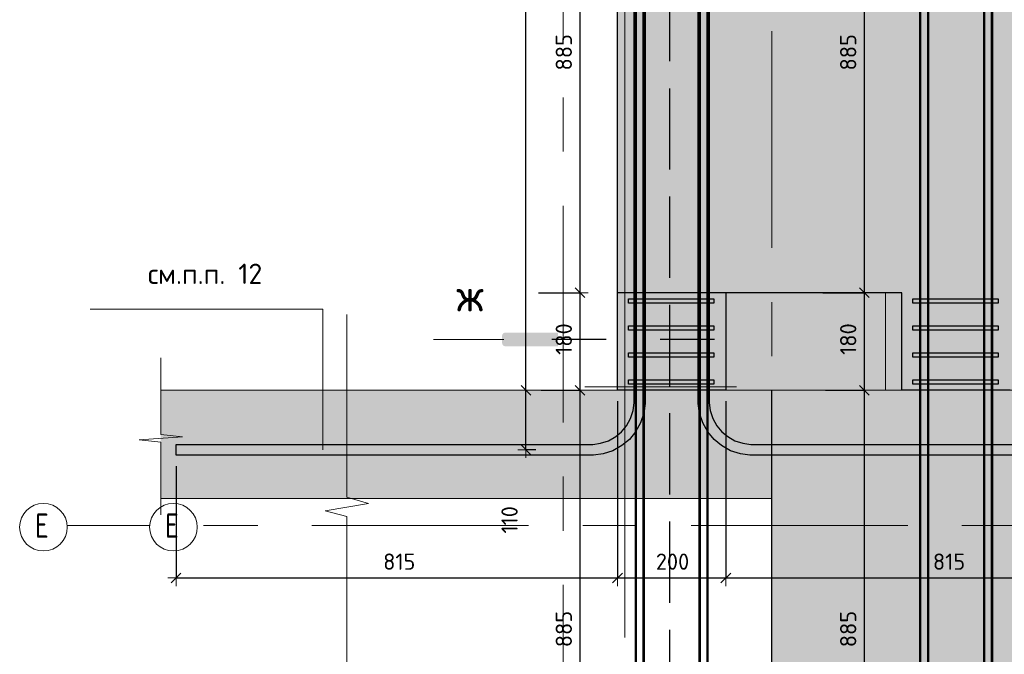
# Model space of a CAD drawing. Header units: metres. Extents: x -38 to 93, y -15 to 21.
# Tile 161 of 194: x 79.85 to 81.67, y -6.34 to -5.17. Entities that reach past the tile are written whole.
import ezdxf

# ---------------------------------------------------------------- set-up
doc = ezdxf.new("R2010")
doc.units = ezdxf.units.M
doc.header["$PDMODE"] = 65
for name, pattern in [('______11', [0.5, 0.4, -0.05, 0, -0.05]), ('______2', [0.0405, 0.03, -0.0105]), ('______5', [1.1, 0.8, -0.1, 0.1, -0.1])]:
    doc.linetypes.add(name, pattern=pattern)
for name, color, linetype, lineweight in [('XR$3$Арм.стержн. Хомут', 240, 'Continuous', 35), ('XR$3$Арм.стержн.горизонт. 1', 180, 'Continuous', 35), ('XR$3$Арм.стержн.горизонт. 2', 202, 'Continuous', 35), ('XR$3$Общий слой (1)_1', 7, 'Continuous', 13), ('XR$3$Осевая линия (1)', 7, '______5', 13), ('XR$3$Перекрытие (1)', 7, 'Continuous', 35), ('XR$3$Размерная линия (1)', 7, 'Continuous', 13), ('XR$5$ВК__отв в полу 1-2 эт', 220, 'Continuous', 25), ('XR$5$Общий слой (1)_1', 7, 'Continuous', 13), ('XR$5$Осевая линия (1)', 7, '______5', 13), ('XR$5$Перекрытие (1)', 7, 'Continuous', 35), ('XR$5$Размерная линия (1)', 7, 'Continuous', 13), ('XR$5$Текст_ общее_1', 7, 'Continuous', 13)]:
    doc.layers.add(name, color=color, linetype=linetype, lineweight=lineweight)
doc.layers.add('XR$5$Арм.стержн.Доп. Арм верхн.зоны Х', color=7, linetype='Continuous', lineweight=35, true_color=0x8c8cff)
doc.styles.add('ISOCPEUR', font='txt')
doc.dimstyles.new('DIMSTYLE_19', dxfattribs={"dimtxt": 0.03, "dimasz": 0.03, "dimexe": 0, "dimexo": 0, "dimgap": 0.015, "dimtad": 2, "dimdec": 0, "dimlfac": 1000, "dimrnd": 5, "dimzin": 12, "dimdsep": 46, "dimtxsty": 'ISOCPEUR', "dimblk1": 'ALL_ML_STRICH', "dimblk2": 'ALL_ML_STRICH', "dimsah": 1, "dimcen": 0, "dimclrd": 7, "dimclre": 256, "dimclrt": 7, "dimadec": 0, "dimazin": 0, "dimtfac": 1, "dimtdec": 0, "dimtix": 1, "dimtmove": 2, "dimatfit": 3, "dimfxl": 0, "dimtzin": 0, "dimlwd": 0, "dimlwe": -3, "dimarcsym": 0})
pattern_1 = [(0, (0.45, 0.45), (0.225, 0.225), [0.225, -0.225]), (90, (0.45, 0.45), (-0.225, 0.225), [0.225, -0.225])]

# ---------------------------------------------------------------- blocks, each defined once
blk = doc.blocks.new('ЭЛЕМЕНТ_УЗОРА_6')
at = {"color": 7, "linetype": 'Continuous', "lineweight": 13, "transparency": 33554687}
blk.add_line((80.4556, -5.7099), (80.4556, -5.7099), dxfattribs=at)
blk.add_lwpolyline([(80.4556, -6.4399), (80.4556, -6.0829), (80.4156, -6.0727), (80.4956, -6.0588), (80.4556, -6.0472), (80.4556, -5.7099)], dxfattribs=at)
blk = doc.blocks.new('СЛОЖНЫЙ_ОБЪЕКТ_28')
at = {"color": 7, "linetype": '______2', "lineweight": 25, "transparency": 33554687}
blk.add_line((81.0518, -4.5424), (81.0518, -6.901), dxfattribs=at)
blk = doc.blocks.new('ALL_ML_STRICH')
at = {"color": 0, "linetype": 'ByBlock', "lineweight": -2}
for p, q in [((-1, 0), (0.5, 0)), ((-0.3, -0.3), (0.3, 0.3)), ((0, -0.5), (0, 0.5))]:
    blk.add_line(p, q, dxfattribs=at)
blk = doc.blocks.new('*D245')
at = {"layer": 'DEFPOINTS', "color": 7, "linetype": 'Continuous', "lineweight": 13, "transparency": 33554687}
for p in [(81.3194, -5.8499), (81.4114, -6.7349), (81.5156, -6.7349)]:
    blk.add_point(p, dxfattribs=at)
at = {"layer": 'XR$3$Размерная линия (1)', "color": 9, "linetype": 'Continuous', "lineweight": -2, "true_color": 0xc7c7c7, "transparency": 33554687}
for p, q in [((81.3394, -5.8499), (81.4114, -5.8499)), ((81.4956, -6.7349), (81.4114, -6.7349))]:
    blk.add_line(p, q, dxfattribs=at)
at = {"layer": 'XR$3$Размерная линия (1)', "color": 7, "linetype": 'Continuous', "lineweight": -2, "transparency": 33554687}
blk.add_line((81.4114, -6.7349), (81.4114, -5.8499), dxfattribs=at)
at = {"layer": 'XR$3$Размерная линия (1)', "color": 7, "linetype": 'Continuous', "lineweight": 13, "transparency": 33554687, "xscale": 0.03, "yscale": 0.03, "zscale": 0.03}
for p, rotation in [((81.4114, -5.8499), 90), ((81.4114, -6.7349), 270)]:
    blk.add_blockref('ALL_ML_STRICH', p, dxfattribs=dict(at, rotation=rotation))
at = {"layer": 'XR$3$Размерная линия (1)', "color": 7, "linetype": 'Continuous', "lineweight": 13, "transparency": 33554687, "insert": (81.3814, -6.2909), "char_height": 0.03, "width": 0.09, "attachment_point": 5, "rotation": 90, "style": 'ISOCPEUR'}
blk.add_mtext('\\A1;{885}', dxfattribs=at)
blk = doc.blocks.new('*D246')
at = {"layer": 'DEFPOINTS', "color": 7, "linetype": 'Continuous', "lineweight": 13, "transparency": 33554687}
for p in [(81.3147, -5.6699), (81.3194, -5.8499), (81.4114, -5.8499)]:
    blk.add_point(p, dxfattribs=at)
at = {"layer": 'XR$3$Размерная линия (1)', "color": 9, "linetype": 'Continuous', "lineweight": -2, "true_color": 0xc7c7c7, "transparency": 33554687}
for p, q in [((81.3347, -5.6699), (81.4114, -5.6699)), ((81.3394, -5.8499), (81.4114, -5.8499))]:
    blk.add_line(p, q, dxfattribs=at)
at = {"layer": 'XR$3$Размерная линия (1)', "color": 7, "linetype": 'Continuous', "lineweight": -2, "transparency": 33554687}
blk.add_line((81.4114, -5.8499), (81.4114, -5.6699), dxfattribs=at)
at = {"layer": 'XR$3$Размерная линия (1)', "color": 7, "linetype": 'Continuous', "lineweight": 13, "transparency": 33554687, "xscale": 0.03, "yscale": 0.03, "zscale": 0.03}
for p, rotation in [((81.4114, -5.6699), 90), ((81.4114, -5.8499), 270)]:
    blk.add_blockref('ALL_ML_STRICH', p, dxfattribs=dict(at, rotation=rotation))
at = {"layer": 'XR$3$Размерная линия (1)', "color": 7, "linetype": 'Continuous', "lineweight": 13, "transparency": 33554687, "insert": (81.3814, -5.7554), "char_height": 0.03, "width": 0.09, "attachment_point": 5, "rotation": 90, "style": 'ISOCPEUR'}
blk.add_mtext('\\A1;{180}', dxfattribs=at)
blk = doc.blocks.new('*D247')
at = {"layer": 'DEFPOINTS', "color": 7, "linetype": 'Continuous', "lineweight": 13, "transparency": 33554687}
for p in [(81.5156, -4.7849), (81.3147, -5.6699), (81.4114, -5.6699)]:
    blk.add_point(p, dxfattribs=at)
at = {"layer": 'XR$3$Размерная линия (1)', "color": 9, "linetype": 'Continuous', "lineweight": -2, "true_color": 0xc7c7c7, "transparency": 33554687}
for p, q in [((81.4956, -4.7849), (81.4114, -4.7849)), ((81.3347, -5.6699), (81.4114, -5.6699))]:
    blk.add_line(p, q, dxfattribs=at)
at = {"layer": 'XR$3$Размерная линия (1)', "color": 7, "linetype": 'Continuous', "lineweight": -2, "transparency": 33554687}
blk.add_line((81.4114, -5.6699), (81.4114, -4.7849), dxfattribs=at)
at = {"layer": 'XR$3$Размерная линия (1)', "color": 7, "linetype": 'Continuous', "lineweight": 13, "transparency": 33554687, "xscale": 0.03, "yscale": 0.03, "zscale": 0.03}
for p, rotation in [((81.4114, -4.7849), 90), ((81.4114, -5.6699), 270)]:
    blk.add_blockref('ALL_ML_STRICH', p, dxfattribs=dict(at, rotation=rotation))
at = {"layer": 'XR$3$Размерная линия (1)', "color": 7, "linetype": 'Continuous', "lineweight": 13, "transparency": 33554687, "insert": (81.3814, -5.2259), "char_height": 0.03, "width": 0.09, "attachment_point": 5, "rotation": 90, "style": 'ISOCPEUR'}
blk.add_mtext('\\A1;{885}', dxfattribs=at)
blk = doc.blocks.new('*D250')
at = {"layer": 'DEFPOINTS', "color": 7, "linetype": 'Continuous', "lineweight": 13, "transparency": 33554687}
for p in [(80.7944, -5.8499), (80.8864, -6.7349), (80.9906, -6.7349)]:
    blk.add_point(p, dxfattribs=at)
at = {"layer": 'XR$3$Размерная линия (1)', "color": 9, "linetype": 'Continuous', "lineweight": -2, "true_color": 0xc7c7c7, "transparency": 33554687}
for p, q in [((80.8144, -5.8499), (80.8864, -5.8499)), ((80.9706, -6.7349), (80.8864, -6.7349))]:
    blk.add_line(p, q, dxfattribs=at)
at = {"layer": 'XR$3$Размерная линия (1)', "color": 7, "linetype": 'Continuous', "lineweight": -2, "transparency": 33554687}
blk.add_line((80.8864, -6.7349), (80.8864, -5.8499), dxfattribs=at)
at = {"layer": 'XR$3$Размерная линия (1)', "color": 7, "linetype": 'Continuous', "lineweight": 13, "transparency": 33554687, "xscale": 0.03, "yscale": 0.03, "zscale": 0.03}
for p, rotation in [((80.8864, -5.8499), 90), ((80.8864, -6.7349), 270)]:
    blk.add_blockref('ALL_ML_STRICH', p, dxfattribs=dict(at, rotation=rotation))
at = {"layer": 'XR$3$Размерная линия (1)', "color": 7, "linetype": 'Continuous', "lineweight": 13, "transparency": 33554687, "insert": (80.8564, -6.2909), "char_height": 0.03, "width": 0.09, "attachment_point": 5, "rotation": 90, "style": 'ISOCPEUR'}
blk.add_mtext('\\A1;{885}', dxfattribs=at)
blk = doc.blocks.new('*D251')
at = {"layer": 'DEFPOINTS', "color": 7, "linetype": 'Continuous', "lineweight": 13, "transparency": 33554687}
for p in [(80.7897, -5.6699), (80.7944, -5.8499), (80.8864, -5.8499)]:
    blk.add_point(p, dxfattribs=at)
at = {"layer": 'XR$3$Размерная линия (1)', "color": 9, "linetype": 'Continuous', "lineweight": -2, "true_color": 0xc7c7c7, "transparency": 33554687}
for p, q in [((80.8097, -5.6699), (80.8864, -5.6699)), ((80.8144, -5.8499), (80.8864, -5.8499))]:
    blk.add_line(p, q, dxfattribs=at)
at = {"layer": 'XR$3$Размерная линия (1)', "color": 7, "linetype": 'Continuous', "lineweight": -2, "transparency": 33554687}
blk.add_line((80.8864, -5.8499), (80.8864, -5.6699), dxfattribs=at)
at = {"layer": 'XR$3$Размерная линия (1)', "color": 7, "linetype": 'Continuous', "lineweight": 13, "transparency": 33554687, "xscale": 0.03, "yscale": 0.03, "zscale": 0.03}
for p, rotation in [((80.8864, -5.6699), 90), ((80.8864, -5.8499), 270)]:
    blk.add_blockref('ALL_ML_STRICH', p, dxfattribs=dict(at, rotation=rotation))
at = {"layer": 'XR$3$Размерная линия (1)', "color": 7, "linetype": 'Continuous', "lineweight": 13, "transparency": 33554687, "insert": (80.8564, -5.7554), "char_height": 0.03, "width": 0.09, "attachment_point": 5, "rotation": 90, "style": 'ISOCPEUR'}
blk.add_mtext('\\A1;{180}', dxfattribs=at)
blk = doc.blocks.new('*D252')
at = {"layer": 'DEFPOINTS', "color": 7, "linetype": 'Continuous', "lineweight": 13, "transparency": 33554687}
for p in [(80.9906, -4.7849), (80.7897, -5.6699), (80.8864, -5.6699)]:
    blk.add_point(p, dxfattribs=at)
at = {"layer": 'XR$3$Размерная линия (1)', "color": 9, "linetype": 'Continuous', "lineweight": -2, "true_color": 0xc7c7c7, "transparency": 33554687}
for p, q in [((80.9706, -4.7849), (80.8864, -4.7849)), ((80.8097, -5.6699), (80.8864, -5.6699))]:
    blk.add_line(p, q, dxfattribs=at)
at = {"layer": 'XR$3$Размерная линия (1)', "color": 7, "linetype": 'Continuous', "lineweight": -2, "transparency": 33554687}
blk.add_line((80.8864, -5.6699), (80.8864, -4.7849), dxfattribs=at)
at = {"layer": 'XR$3$Размерная линия (1)', "color": 7, "linetype": 'Continuous', "lineweight": 13, "transparency": 33554687, "xscale": 0.03, "yscale": 0.03, "zscale": 0.03}
for p, rotation in [((80.8864, -4.7849), 90), ((80.8864, -5.6699), 270)]:
    blk.add_blockref('ALL_ML_STRICH', p, dxfattribs=dict(at, rotation=rotation))
at = {"layer": 'XR$3$Размерная линия (1)', "color": 7, "linetype": 'Continuous', "lineweight": 13, "transparency": 33554687, "insert": (80.8564, -5.2259), "char_height": 0.03, "width": 0.09, "attachment_point": 5, "rotation": 90, "style": 'ISOCPEUR'}
blk.add_mtext('\\A1;{885}', dxfattribs=at)
blk = doc.blocks.new('*D469')
at = {"layer": 'DEFPOINTS', "color": 7, "linetype": 'Continuous', "lineweight": 13, "transparency": 33554687}
for p in [(81.3194, -5.8499), (81.4114, -6.7349), (81.5156, -6.7349)]:
    blk.add_point(p, dxfattribs=at)
at = {"layer": 'XR$5$Размерная линия (1)', "color": 9, "linetype": 'Continuous', "lineweight": -2, "true_color": 0xc7c7c7, "transparency": 33554687}
for p, q in [((81.3394, -5.8499), (81.4114, -5.8499)), ((81.4956, -6.7349), (81.4114, -6.7349))]:
    blk.add_line(p, q, dxfattribs=at)
at = {"layer": 'XR$5$Размерная линия (1)', "color": 7, "linetype": 'Continuous', "lineweight": -2, "transparency": 33554687}
blk.add_line((81.4114, -6.7349), (81.4114, -5.8499), dxfattribs=at)
at = {"layer": 'XR$5$Размерная линия (1)', "color": 7, "linetype": 'Continuous', "lineweight": 13, "transparency": 33554687, "xscale": 0.03, "yscale": 0.03, "zscale": 0.03}
for p, rotation in [((81.4114, -5.8499), 90), ((81.4114, -6.7349), 270)]:
    blk.add_blockref('ALL_ML_STRICH', p, dxfattribs=dict(at, rotation=rotation))
at = {"layer": 'XR$5$Размерная линия (1)', "color": 7, "linetype": 'Continuous', "lineweight": 13, "transparency": 33554687, "insert": (81.3814, -6.2909), "char_height": 0.03, "width": 0.09, "attachment_point": 5, "rotation": 90, "style": 'ISOCPEUR'}
blk.add_mtext('\\A1;{885}', dxfattribs=at)
blk = doc.blocks.new('*D470')
at = {"layer": 'DEFPOINTS', "color": 7, "linetype": 'Continuous', "lineweight": 13, "transparency": 33554687}
for p in [(81.3147, -5.6699), (81.3194, -5.8499), (81.4114, -5.8499)]:
    blk.add_point(p, dxfattribs=at)
at = {"layer": 'XR$5$Размерная линия (1)', "color": 9, "linetype": 'Continuous', "lineweight": -2, "true_color": 0xc7c7c7, "transparency": 33554687}
for p, q in [((81.3347, -5.6699), (81.4114, -5.6699)), ((81.3394, -5.8499), (81.4114, -5.8499))]:
    blk.add_line(p, q, dxfattribs=at)
at = {"layer": 'XR$5$Размерная линия (1)', "color": 7, "linetype": 'Continuous', "lineweight": -2, "transparency": 33554687}
blk.add_line((81.4114, -5.8499), (81.4114, -5.6699), dxfattribs=at)
at = {"layer": 'XR$5$Размерная линия (1)', "color": 7, "linetype": 'Continuous', "lineweight": 13, "transparency": 33554687, "xscale": 0.03, "yscale": 0.03, "zscale": 0.03}
for p, rotation in [((81.4114, -5.6699), 90), ((81.4114, -5.8499), 270)]:
    blk.add_blockref('ALL_ML_STRICH', p, dxfattribs=dict(at, rotation=rotation))
at = {"layer": 'XR$5$Размерная линия (1)', "color": 7, "linetype": 'Continuous', "lineweight": 13, "transparency": 33554687, "insert": (81.3814, -5.7554), "char_height": 0.03, "width": 0.09, "attachment_point": 5, "rotation": 90, "style": 'ISOCPEUR'}
blk.add_mtext('\\A1;{180}', dxfattribs=at)
blk = doc.blocks.new('*D471')
at = {"layer": 'DEFPOINTS', "color": 7, "linetype": 'Continuous', "lineweight": 13, "transparency": 33554687}
for p in [(81.5156, -4.7849), (81.3147, -5.6699), (81.4114, -5.6699)]:
    blk.add_point(p, dxfattribs=at)
at = {"layer": 'XR$5$Размерная линия (1)', "color": 9, "linetype": 'Continuous', "lineweight": -2, "true_color": 0xc7c7c7, "transparency": 33554687}
for p, q in [((81.4956, -4.7849), (81.4114, -4.7849)), ((81.3347, -5.6699), (81.4114, -5.6699))]:
    blk.add_line(p, q, dxfattribs=at)
at = {"layer": 'XR$5$Размерная линия (1)', "color": 7, "linetype": 'Continuous', "lineweight": -2, "transparency": 33554687}
blk.add_line((81.4114, -5.6699), (81.4114, -4.7849), dxfattribs=at)
at = {"layer": 'XR$5$Размерная линия (1)', "color": 7, "linetype": 'Continuous', "lineweight": 13, "transparency": 33554687, "xscale": 0.03, "yscale": 0.03, "zscale": 0.03}
for p, rotation in [((81.4114, -4.7849), 90), ((81.4114, -5.6699), 270)]:
    blk.add_blockref('ALL_ML_STRICH', p, dxfattribs=dict(at, rotation=rotation))
at = {"layer": 'XR$5$Размерная линия (1)', "color": 7, "linetype": 'Continuous', "lineweight": 13, "transparency": 33554687, "insert": (81.3814, -5.2259), "char_height": 0.03, "width": 0.09, "attachment_point": 5, "rotation": 90, "style": 'ISOCPEUR'}
blk.add_mtext('\\A1;{885}', dxfattribs=at)
blk = doc.blocks.new('ЭЛЕМЕНТ_УЗОРА_22')
at = {"color": 7, "linetype": 'Continuous', "lineweight": 13, "transparency": 33554687}
blk.add_line((80.1122, -6.0799), (80.1122, -6.0799), dxfattribs=at)
blk.add_lwpolyline([(80.1122, -5.7899), (80.1122, -5.9317), (80.1522, -5.9358), (80.0722, -5.9413), (80.1122, -5.9459), (80.1122, -6.0799)], dxfattribs=at)
blk = doc.blocks.new('*D564')
at = {"layer": 'DEFPOINTS', "color": 7, "linetype": 'Continuous', "lineweight": 13, "transparency": 33554687}
for p in [(80.9556, -5.8499), (80.1406, -5.9699), (80.1406, -6.1964)]:
    blk.add_point(p, dxfattribs=at)
at = {"layer": 'XR$5$Размерная линия (1)', "color": 9, "linetype": 'Continuous', "lineweight": -2, "true_color": 0xc7c7c7, "transparency": 33554687}
for p, q in [((80.9556, -5.8699), (80.9556, -6.1964)), ((80.1406, -5.9899), (80.1406, -6.1964))]:
    blk.add_line(p, q, dxfattribs=at)
at = {"layer": 'XR$5$Размерная линия (1)', "color": 7, "linetype": 'Continuous', "lineweight": -2, "transparency": 33554687}
blk.add_line((80.1406, -6.1964), (80.9556, -6.1964), dxfattribs=at)
at = {"layer": 'XR$5$Размерная линия (1)', "color": 7, "linetype": 'Continuous', "lineweight": 13, "transparency": 33554687, "xscale": 0.03, "yscale": 0.03, "zscale": 0.03, "rotation": 180}
blk.add_blockref('ALL_ML_STRICH', (80.1406, -6.1964), dxfattribs=at)
at = {"layer": 'XR$5$Размерная линия (1)', "color": 7, "linetype": 'Continuous', "lineweight": 13, "transparency": 33554687, "xscale": 0.03, "yscale": 0.03, "zscale": 0.03}
blk.add_blockref('ALL_ML_STRICH', (80.9556, -6.1964), dxfattribs=at)
at = {"layer": 'XR$5$Размерная линия (1)', "color": 7, "linetype": 'Continuous', "lineweight": 13, "transparency": 33554687, "insert": (80.5526, -6.1664), "char_height": 0.03, "width": 0.09, "attachment_point": 5, "style": 'ISOCPEUR'}
blk.add_mtext('\\A1;{815}', dxfattribs=at)
blk = doc.blocks.new('*D565')
at = {"layer": 'DEFPOINTS', "color": 7, "linetype": 'Continuous', "lineweight": 13, "transparency": 33554687}
for p in [(80.9556, -5.8499), (81.1556, -5.8499), (80.9556, -6.1964)]:
    blk.add_point(p, dxfattribs=at)
at = {"layer": 'XR$5$Размерная линия (1)', "color": 9, "linetype": 'Continuous', "lineweight": -2, "true_color": 0xc7c7c7, "transparency": 33554687}
for p, q in [((80.9556, -5.8699), (80.9556, -6.1964)), ((81.1556, -5.8699), (81.1556, -6.1964))]:
    blk.add_line(p, q, dxfattribs=at)
at = {"layer": 'XR$5$Размерная линия (1)', "color": 7, "linetype": 'Continuous', "lineweight": -2, "transparency": 33554687}
blk.add_line((80.9556, -6.1964), (81.1556, -6.1964), dxfattribs=at)
at = {"layer": 'XR$5$Размерная линия (1)', "color": 7, "linetype": 'Continuous', "lineweight": 13, "transparency": 33554687, "xscale": 0.03, "yscale": 0.03, "zscale": 0.03, "rotation": 180}
blk.add_blockref('ALL_ML_STRICH', (80.9556, -6.1964), dxfattribs=at)
at = {"layer": 'XR$5$Размерная линия (1)', "color": 7, "linetype": 'Continuous', "lineweight": 13, "transparency": 33554687, "xscale": 0.03, "yscale": 0.03, "zscale": 0.03}
blk.add_blockref('ALL_ML_STRICH', (81.1556, -6.1964), dxfattribs=at)
at = {"layer": 'XR$5$Размерная линия (1)', "color": 7, "linetype": 'Continuous', "lineweight": 13, "transparency": 33554687, "insert": (81.0571, -6.1664), "char_height": 0.03, "width": 0.09, "attachment_point": 5, "style": 'ISOCPEUR'}
blk.add_mtext('\\A1;{200}', dxfattribs=at)
blk = doc.blocks.new('*D566')
at = {"layer": 'DEFPOINTS', "color": 7, "linetype": 'Continuous', "lineweight": 13, "transparency": 33554687}
for p in [(81.1556, -5.8499), (81.9706, -5.9699), (81.1556, -6.1964)]:
    blk.add_point(p, dxfattribs=at)
at = {"layer": 'XR$5$Размерная линия (1)', "color": 9, "linetype": 'Continuous', "lineweight": -2, "true_color": 0xc7c7c7, "transparency": 33554687}
for p, q in [((81.1556, -5.8699), (81.1556, -6.1964)), ((81.9706, -5.9899), (81.9706, -6.1964))]:
    blk.add_line(p, q, dxfattribs=at)
at = {"layer": 'XR$5$Размерная линия (1)', "color": 7, "linetype": 'Continuous', "lineweight": -2, "transparency": 33554687}
blk.add_line((81.1556, -6.1964), (81.9706, -6.1964), dxfattribs=at)
at = {"layer": 'XR$5$Размерная линия (1)', "color": 7, "linetype": 'Continuous', "lineweight": 13, "transparency": 33554687, "xscale": 0.03, "yscale": 0.03, "zscale": 0.03, "rotation": 180}
blk.add_blockref('ALL_ML_STRICH', (81.1556, -6.1964), dxfattribs=at)
at = {"layer": 'XR$5$Размерная линия (1)', "color": 7, "linetype": 'Continuous', "lineweight": 13, "transparency": 33554687, "xscale": 0.03, "yscale": 0.03, "zscale": 0.03}
blk.add_blockref('ALL_ML_STRICH', (81.9706, -6.1964), dxfattribs=at)
at = {"layer": 'XR$5$Размерная линия (1)', "color": 7, "linetype": 'Continuous', "lineweight": 13, "transparency": 33554687, "insert": (81.5676, -6.1664), "char_height": 0.03, "width": 0.09, "attachment_point": 5, "style": 'ISOCPEUR'}
blk.add_mtext('\\A1;{815}', dxfattribs=at)
blk = doc.blocks.new('*D567')
at = {"layer": 'DEFPOINTS', "color": 7, "linetype": 'Continuous', "lineweight": 13, "transparency": 33554687}
for p in [(80.7944, -5.8499), (80.7864, -5.9599), (80.825, -5.9599)]:
    blk.add_point(p, dxfattribs=at)
at = {"layer": 'XR$5$Размерная линия (1)', "color": 9, "linetype": 'Continuous', "lineweight": -2, "true_color": 0xc7c7c7, "transparency": 33554687}
for p, q in [((80.7864, -5.8499), (80.7864, -5.8499)), ((80.805, -5.9599), (80.7864, -5.9599))]:
    blk.add_line(p, q, dxfattribs=at)
at = {"layer": 'XR$5$Размерная линия (1)', "color": 7, "linetype": 'Continuous', "lineweight": -2, "transparency": 33554687}
blk.add_line((80.7864, -5.9599), (80.7864, -5.8499), dxfattribs=at)
at = {"layer": 'XR$5$Размерная линия (1)', "color": 7, "linetype": 'Continuous', "lineweight": 13, "transparency": 33554687, "xscale": 0.03, "yscale": 0.03, "zscale": 0.03}
for p, rotation in [((80.7864, -5.8499), 90), ((80.7864, -5.9599), 270)]:
    blk.add_blockref('ALL_ML_STRICH', p, dxfattribs=dict(at, rotation=rotation))
at = {"layer": 'XR$5$Размерная линия (1)', "color": 7, "linetype": 'Continuous', "lineweight": 13, "transparency": 33554687, "insert": (80.7562, -6.0892), "char_height": 0.03, "width": 0.09, "attachment_point": 5, "rotation": 90, "style": 'ISOCPEUR'}
blk.add_mtext('\\A1;{110}', dxfattribs=at)
blk = doc.blocks.new('*D568')
at = {"layer": 'DEFPOINTS', "color": 7, "linetype": 'Continuous', "lineweight": 13, "transparency": 33554687}
for p in [(80.9866, -4.2999), (80.7864, -5.8499), (80.7944, -5.8499)]:
    blk.add_point(p, dxfattribs=at)
at = {"layer": 'XR$5$Размерная линия (1)', "color": 9, "linetype": 'Continuous', "lineweight": -2, "true_color": 0xc7c7c7, "transparency": 33554687}
for p, q in [((80.9666, -4.2999), (80.7864, -4.2999)), ((80.7864, -5.8499), (80.7864, -5.8499))]:
    blk.add_line(p, q, dxfattribs=at)
at = {"layer": 'XR$5$Размерная линия (1)', "color": 7, "linetype": 'Continuous', "lineweight": -2, "transparency": 33554687}
blk.add_line((80.7864, -5.8499), (80.7864, -4.2999), dxfattribs=at)
at = {"layer": 'XR$5$Размерная линия (1)', "color": 7, "linetype": 'Continuous', "lineweight": 13, "transparency": 33554687, "xscale": 0.03, "yscale": 0.03, "zscale": 0.03}
for p, rotation in [((80.7864, -4.2999), 90), ((80.7864, -5.8499), 270)]:
    blk.add_blockref('ALL_ML_STRICH', p, dxfattribs=dict(at, rotation=rotation))
at = {"layer": 'XR$5$Размерная линия (1)', "color": 7, "linetype": 'Continuous', "lineweight": 13, "transparency": 33554687, "insert": (80.7564, -5.0704), "char_height": 0.03, "width": 0.12, "attachment_point": 5, "rotation": 90, "style": 'ISOCPEUR'}
blk.add_mtext('\\A1;{1550}', dxfattribs=at)
blk = doc.blocks.new('СЛОЖНЫЙ_ОБЪЕКТ_60')
at = {"color": 7, "linetype": '______2', "lineweight": 25, "transparency": 33554687}
blk.add_line((81.0518, -4.2924), (81.0518, -6.901), dxfattribs=at)

msp = doc.modelspace()

# ---------------------------------------------------------------- hatches: boundary and pattern name
at = {"linetype": 'Continuous', "lineweight": 13, "true_color": 0xf1f1f1, "transparency": 33554687}
for points in [[(84.3056, -4.2499), (80.9556, -4.2499), (80.9556, -5.8499), (84.3056, -5.8499)], [(81.24, -5.8499), (80.1122, -5.8499), (80.1122, -6.0499), (81.24, -6.0499)], [(81.24, -7.2854), (84.4996, -7.2854), (84.4996, -5.8499), (81.24, -5.8499)]]:
    msp.add_hatch(color=7, dxfattribs=at).paths.add_polyline_path(points)
at = {"linetype": 'Continuous', "lineweight": 13, "transparency": 33554687}
h = msp.add_hatch(dxfattribs=at)
h.set_pattern_fill('____', scale=0.225, style=0, pattern_type=2)
h.set_pattern_definition(pattern_1)
h.paths.add_polyline_path([(81.4806, -5.6699), (81.1556, -5.6699), (81.1556, -5.8499), (81.4806, -5.8499)], flags=0)
h = msp.add_hatch(dxfattribs=at)
h.set_pattern_fill('____', scale=0.225, style=0, pattern_type=2)
h.set_pattern_definition(pattern_1)
h.paths.add_polyline_path([(81.4806, -5.6699), (81.1556, -5.6699), (81.1556, -5.8499), (81.4806, -5.8499)], flags=0)
at = {"linetype": 'Continuous', "lineweight": 25, "true_color": 0x000000, "transparency": 33554687}
msp.add_hatch(color=18, dxfattribs=at).paths.add_polyline_path([(80.7477, -5.7436), (80.7484, -5.7435), (80.8459, -5.7435), (80.8459, -5.7686), (80.7484, -5.7686), (80.7477, -5.7686), (80.7469, -5.7684), (80.7462, -5.7682), (80.7455, -5.7678), (80.7449, -5.7674), (80.7443, -5.7669), (80.7438, -5.7663), (80.7434, -5.7657), (80.743, -5.765), (80.7428, -5.7643), (80.7426, -5.7635), (80.7426, -5.7627), (80.7426, -5.7494), (80.7426, -5.7486), (80.7428, -5.7479), (80.743, -5.7471), (80.7434, -5.7465), (80.7438, -5.7458), (80.7443, -5.7452), (80.7449, -5.7447), (80.7455, -5.7443), (80.7462, -5.744), (80.7469, -5.7437)], flags=16)
msp.add_hatch(color=18, dxfattribs=at).paths.add_polyline_path([(81.2281, -5.7436), (81.2273, -5.7435), (81.1299, -5.7435), (81.1299, -5.7686), (81.2273, -5.7686), (81.2281, -5.7686), (81.2289, -5.7684), (81.2296, -5.7682), (81.2303, -5.7678), (81.2309, -5.7674), (81.2315, -5.7669), (81.232, -5.7663), (81.2324, -5.7657), (81.2328, -5.765), (81.233, -5.7643), (81.2332, -5.7635), (81.2332, -5.7627), (81.2332, -5.7494), (81.2332, -5.7486), (81.233, -5.7479), (81.2328, -5.7471), (81.2324, -5.7465), (81.232, -5.7458), (81.2315, -5.7452), (81.2309, -5.7447), (81.2303, -5.7443), (81.2296, -5.744), (81.2289, -5.7437)])

# ---------------------------------------------------------------- linework, layer by layer
at = {"color": 52, "linetype": 'Continuous', "lineweight": 13, "transparency": 33554687}
for p, q in [((80.9692, -4.2065), (80.9692, -6.3065)), ((80.8951, -5.8439), (81.1751, -5.8439))]:
    msp.add_line(p, q, dxfattribs=at)
at = {"color": 7, "linetype": '______2', "lineweight": 25, "transparency": 33554687}
msp.add_line((81.1345, -5.7561), (80.8259, -5.7561), dxfattribs=at)
at = {"color": 7, "linetype": 'Continuous', "lineweight": 13, "transparency": 33554687}
for p, q in [((81.24, -5.8499), (80.1122, -5.8499)), ((81.24, -7.2854), (81.24, -5.8499)), ((81.2406, -5.8499), (81.2406, -7.0099)), ((81.2406, -5.8499), (84.4306, -5.8499))]:
    msp.add_line(p, q, dxfattribs=at)
for points in [[(80.4117, -5.9599), (80.4117, -5.6999), (79.9817, -5.6999)], [(80.1122, -6.0499), (81.24, -6.0499), (81.24, -5.8499)]]:
    msp.add_lwpolyline(points, dxfattribs=at)
at = {"layer": 'XR$3$Арм.стержн. Хомут', "color": 40, "linetype": 'Continuous', "lineweight": 25, "transparency": 33554687}
for points in [[(80.9756, -5.6809), (81.1336, -5.6809), (81.1336, -5.6889), (80.9756, -5.6889), (80.9756, -5.6809)], [(81.5006, -5.6809), (81.6586, -5.6809), (81.6586, -5.6889), (81.5006, -5.6889), (81.5006, -5.6809)], [(80.9756, -5.7309), (81.1336, -5.7309), (81.1336, -5.7389), (80.9756, -5.7389), (80.9756, -5.7309)], [(81.5006, -5.7309), (81.6586, -5.7309), (81.6586, -5.7389), (81.5006, -5.7389), (81.5006, -5.7309)], [(80.9756, -5.7809), (81.1336, -5.7809), (81.1336, -5.7889), (80.9756, -5.7889), (80.9756, -5.7809)], [(81.5006, -5.7809), (81.6586, -5.7809), (81.6586, -5.7889), (81.5006, -5.7889), (81.5006, -5.7809)], [(80.9756, -5.8309), (81.1336, -5.8309), (81.1336, -5.8389), (80.9756, -5.8389), (80.9756, -5.8309)], [(81.5006, -5.8309), (81.6586, -5.8309), (81.6586, -5.8389), (81.5006, -5.8389), (81.5006, -5.8309)]]:
    msp.add_lwpolyline(points, dxfattribs=at)
at = {"layer": 'XR$3$Арм.стержн.горизонт. 1', "color": 7, "linetype": 'Continuous', "lineweight": 25, "transparency": 33554687}
for points in [[(80.9886, -6.8899), (80.9886, -4.5499), (81.0046, -4.5499), (81.0046, -6.8899), (80.9886, -6.8899)], [(81.1066, -6.8899), (81.1066, -4.5499), (81.1226, -4.5499), (81.1226, -6.8899), (81.1066, -6.8899)], [(81.5136, -6.8899), (81.5136, -4.5499), (81.5296, -4.5499), (81.5296, -6.8899), (81.5136, -6.8899)], [(81.6316, -6.8899), (81.6316, -4.5499), (81.6476, -4.5499), (81.6476, -6.8899), (81.6316, -6.8899)]]:
    msp.add_lwpolyline(points, dxfattribs=at)
at = {"layer": 'XR$3$Арм.стержн.горизонт. 2', "color": 34, "linetype": 'Continuous', "lineweight": 25, "transparency": 33554687}
for points in [[(81.0026, -4.7849), (81.0026, -6.7349), (80.9906, -6.7349), (80.9906, -4.7849), (81.0026, -4.7849)], [(81.1206, -4.7849), (81.1206, -6.7349), (81.1086, -6.7349), (81.1086, -4.7849), (81.1206, -4.7849)], [(81.5276, -4.7849), (81.5276, -6.7349), (81.5156, -6.7349), (81.5156, -4.7849), (81.5276, -4.7849)], [(81.6456, -4.7849), (81.6456, -6.7349), (81.6336, -6.7349), (81.6336, -4.7849), (81.6456, -4.7849)]]:
    msp.add_lwpolyline(points, dxfattribs=at)
at = {"layer": 'XR$3$Общий слой (1)_1', "color": 7, "linetype": 'Continuous', "lineweight": 13, "transparency": 33554687}
msp.add_line((80.4556, -5.8499), (84.8875, -5.8499), dxfattribs=at)
at = {"layer": 'XR$3$Осевая линия (1)', "color": 253, "linetype": '______11', "lineweight": 13, "true_color": 0xa0a0a0, "transparency": 33554687}
for p, q in [((80.8555, -4.8093), (80.8555, -7.5693)), ((84.2914, -6.0999), (80.1789, -6.0999))]:
    msp.add_line(p, q, dxfattribs=at)
at = {"layer": 'XR$3$Осевая линия (1)', "color": 7, "linetype": 'Continuous', "lineweight": 13, "transparency": 33554687}
msp.add_circle((80.1357, -6.1028), 0.0439, dxfattribs=at)
at = {"layer": 'XR$3$Перекрытие (1)', "color": 7, "linetype": 'Continuous', "lineweight": 25, "transparency": 33554687}
for p, q in [((80.9556, -5.6699), (80.9556, -4.2499)), ((80.9556, -5.8499), (80.9556, -5.6699)), ((81.1556, -5.6699), (81.1556, -5.8499)), ((81.4806, -5.6699), (81.1556, -5.6699)), ((81.4806, -5.8499), (81.4806, -5.6699)), ((81.1556, -5.8499), (80.9556, -5.8499)), ((81.6806, -5.8499), (81.4806, -5.8499))]:
    msp.add_line(p, q, dxfattribs=at)
at = {"layer": 'XR$5$Арм.стержн.Доп. Арм верхн.зоны Х', "color": 7, "linetype": 'Continuous', "lineweight": 25, "transparency": 33554687}
for points in [[(80.1406, -5.9499), (80.9099, -5.9499), (80.9242, -5.9479), (80.9388, -5.9431), (80.9522, -5.9356), (80.9632, -5.9264), (80.9723, -5.9155), (80.9798, -5.9021), (80.9846, -5.8875), (80.9866, -5.8731), (80.9866, -4.2999), (81.0066, -4.2999), (81.0066, -5.8745), (81.0042, -5.892), (80.9982, -5.9102), (80.9888, -5.9269), (80.9774, -5.9406), (80.9636, -5.9521), (80.9469, -5.9615), (80.9288, -5.9675), (80.9112, -5.9699), (80.1406, -5.9699), (80.1406, -5.9499)], [(80.1406, -5.9499), (80.9099, -5.9499), (80.9242, -5.9479), (80.9388, -5.9431), (80.9522, -5.9356), (80.9632, -5.9264), (80.9723, -5.9155), (80.9798, -5.9021), (80.9846, -5.8875), (80.9866, -5.8731), (80.9866, -4.2999), (81.0066, -4.2999), (81.0066, -5.8745), (81.0042, -5.892), (80.9982, -5.9102), (80.9888, -5.9269), (80.9774, -5.9406), (80.9636, -5.9521), (80.9469, -5.9615), (80.9288, -5.9675), (80.9112, -5.9699), (80.1406, -5.9699), (80.1406, -5.9499)], [(81.9706, -5.9699), (81.2, -5.9699), (81.1825, -5.9675), (81.1643, -5.9615), (81.1476, -5.9521), (81.1339, -5.9406), (81.1224, -5.9269), (81.1131, -5.9102), (81.1071, -5.892), (81.1046, -5.8745), (81.1046, -4.2999), (81.1246, -4.2999), (81.1246, -5.8731), (81.1266, -5.8875), (81.1314, -5.9021), (81.139, -5.9155), (81.1481, -5.9264), (81.159, -5.9356), (81.1724, -5.9431), (81.1871, -5.9479), (81.2014, -5.9499), (81.9706, -5.9499), (81.9706, -5.9699)], [(81.9706, -5.9699), (81.2, -5.9699), (81.1825, -5.9675), (81.1643, -5.9615), (81.1476, -5.9521), (81.1339, -5.9406), (81.1224, -5.9269), (81.1131, -5.9102), (81.1071, -5.892), (81.1046, -5.8745), (81.1046, -4.2999), (81.1246, -4.2999), (81.1246, -5.8731), (81.1266, -5.8875), (81.1314, -5.9021), (81.139, -5.9155), (81.1481, -5.9264), (81.159, -5.9356), (81.1724, -5.9431), (81.1871, -5.9479), (81.2014, -5.9499), (81.9706, -5.9499), (81.9706, -5.9699)]]:
    msp.add_lwpolyline(points, dxfattribs=at)
at = {"layer": 'XR$5$ВК__отв в полу 1-2 эт', "color": 7, "linetype": 'Continuous', "lineweight": 13, "transparency": 33554687}
msp.add_line((80.7459, -5.7561), (80.6159, -5.7561), dxfattribs=at)
at = {"layer": 'XR$5$Общий слой (1)_1', "color": 7, "linetype": 'Continuous', "lineweight": 13, "transparency": 33554687}
for p in [(80.455, -5.8499), (80.4556, -5.8499)]:
    msp.add_line(p, (84.4996, -5.8499), dxfattribs=at)
at = {"layer": 'XR$5$Осевая линия (1)', "color": 253, "linetype": '______11', "lineweight": 13, "true_color": 0xa0a0a0, "transparency": 33554687}
for p, q in [((81.2406, -5.1871), (81.2406, -7.3771)), ((84.2914, -6.0999), (79.9389, -6.0999))]:
    msp.add_line(p, q, dxfattribs=at)
at = {"layer": 'XR$5$Осевая линия (1)', "color": 7, "linetype": 'Continuous', "lineweight": 13, "transparency": 33554687}
msp.add_circle((79.8957, -6.1028), 0.0439, dxfattribs=at)
at = {"layer": 'XR$5$Перекрытие (1)', "color": 7, "linetype": 'Continuous', "lineweight": 25, "transparency": 33554687}
for p, q in [((80.9556, -5.6699), (80.9556, -4.2499)), ((81.4806, -5.6699), (80.9556, -5.6699)), ((81.4806, -5.8499), (81.4806, -5.6699)), ((81.6806, -5.8499), (81.4806, -5.8499))]:
    msp.add_line(p, q, dxfattribs=at)

# ---------------------------------------------------------------- block references
at = {"color": 7, "linetype": 'Continuous', "lineweight": 13, "transparency": 33554687}
for name in ['СЛОЖНЫЙ_ОБЪЕКТ_60', 'ЭЛЕМЕНТ_УЗОРА_6', 'ЭЛЕМЕНТ_УЗОРА_22']:
    msp.add_blockref(name, (0, 0), dxfattribs=at)
at = {"color": 18, "linetype": 'Continuous', "lineweight": 25, "true_color": 0x000000, "transparency": 33554687}
msp.add_blockref('СЛОЖНЫЙ_ОБЪЕКТ_28', (0, 0), dxfattribs=at)

# ---------------------------------------------------------------- texts
at = {"color": 7, "linetype": 'Continuous', "lineweight": 13, "transparency": 33554687, "insert": (80.6832, -5.6746), "char_height": 0.06, "width": 0.078545, "attachment_point": 5, "style": 'ISOCPEUR'}
msp.add_mtext('\\A1;{\\fISOCPEUR|i0|b0;\\H0.060000;\\W1.000000;\\C7;ж}\\P', dxfattribs=at)
at = {"layer": 'XR$3$Осевая линия (1)', "color": 7, "linetype": 'Continuous', "lineweight": 13, "transparency": 33554687, "insert": (80.12, -6.1224), "char_height": 0.045, "width": 0.048961, "attachment_point": 7, "style": 'ISOCPEUR'}
msp.add_mtext('\\W0.78;Е', dxfattribs=at)
at = {"layer": 'XR$5$Осевая линия (1)', "color": 7, "linetype": 'Continuous', "lineweight": 13, "transparency": 33554687, "insert": (79.88, -6.1224), "char_height": 0.045, "width": 0.048961, "attachment_point": 7, "style": 'ISOCPEUR'}
msp.add_mtext('\\W0.78;Е', dxfattribs=at)
at = {"layer": 'XR$5$Текст_ общее_1', "color": 7, "linetype": 'Continuous', "lineweight": 13, "transparency": 33554687, "insert": (80.1942, -5.6349), "char_height": 0.0375, "width": 0.223729, "attachment_point": 5, "style": 'ISOCPEUR'}
msp.add_mtext('\\A1;{\\fISOCPEUR|i0|b0;\\H0.037500;\\W1.000000;\\C7;см.п.п. 12}\\P', dxfattribs=at)

# ---------------------------------------------------------------- dimensions: what is measured, and where the dimension line sits
at = {"layer": 'XR$3$Размерная линия (1)', "color": 7, "linetype": 'Continuous', "lineweight": 13, "transparency": 33554687}
for base, p1, p2, picture, middle in [((80.8864, -4.7849), (80.8097, -5.6699), (80.9706, -4.7849), '*D252', (80.8564, -5.2259)), ((81.4114, -4.7849), (81.3347, -5.6699), (81.4956, -4.7849), '*D247', (81.3814, -5.2259)), ((80.8864, -5.6699), (80.8144, -5.8499), (80.8097, -5.6699), '*D251', (80.8564, -5.7554)), ((81.4114, -5.6699), (81.3394, -5.8499), (81.3347, -5.6699), '*D246', (81.3814, -5.7554)), ((80.8864, -5.8499), (80.9706, -6.7349), (80.8144, -5.8499), '*D250', (80.8564, -6.2909)), ((81.4114, -5.8499), (81.4956, -6.7349), (81.3394, -5.8499), '*D245', (81.3814, -6.2909))]:
    dim = msp.add_linear_dim(base=base, p1=p1, p2=p2, angle=90, dimstyle='DIMSTYLE_19', override={"dimpost": '<>', "dimclrd": 7, "dimclre": 9, "dimclrt": 7, "dimlwd": 0, "dimlwe": 65533}, dxfattribs=at)
    dim.commit()
    dim.dimension.update_dxf_attribs({"geometry": picture, "text_midpoint": middle, "dimtype": 160})
at = {"layer": 'XR$5$Размерная линия (1)', "color": 7, "linetype": 'Continuous', "lineweight": 13, "transparency": 33554687}
for base, p1, p2, picture, middle in [((80.7864, -4.2999), (80.7864, -5.8499), (80.9666, -4.2999), '*D568', (80.7564, -5.0704)), ((81.4114, -4.7849), (81.3347, -5.6699), (81.4956, -4.7849), '*D471', (81.3814, -5.2259)), ((81.4114, -5.6699), (81.3394, -5.8499), (81.3347, -5.6699), '*D470', (81.3814, -5.7554)), ((80.7864, -5.8499), (80.805, -5.9599), (80.7864, -5.8499), '*D567', (80.7562, -6.0892)), ((81.4114, -5.8499), (81.4956, -6.7349), (81.3394, -5.8499), '*D469', (81.3814, -6.2909))]:
    dim = msp.add_linear_dim(base=base, p1=p1, p2=p2, angle=90, dimstyle='DIMSTYLE_19', override={"dimpost": '<>', "dimclrd": 7, "dimclre": 9, "dimclrt": 7, "dimlwd": 0, "dimlwe": 65533}, dxfattribs=at)
    dim.commit()
    dim.dimension.update_dxf_attribs({"geometry": picture, "text_midpoint": middle, "dimtype": 160})
for base, p1, p2, picture, middle in [((80.9556, -6.1964), (80.1406, -5.9899), (80.9556, -5.8699), '*D564', (80.5526, -6.1664)), ((81.1556, -6.1964), (80.9556, -5.8699), (81.1556, -5.8699), '*D565', (81.0571, -6.1664)), ((81.9706, -6.1964), (81.1556, -5.8699), (81.9706, -5.9899), '*D566', (81.5676, -6.1664))]:
    dim = msp.add_linear_dim(base=base, p1=p1, p2=p2, dimstyle='DIMSTYLE_19', override={"dimpost": '<>', "dimclrd": 7, "dimclre": 9, "dimclrt": 7, "dimlwd": 0, "dimlwe": 65533}, dxfattribs=at)
    dim.commit()
    dim.dimension.update_dxf_attribs({"geometry": picture, "text_midpoint": middle, "dimtype": 160})

doc.saveas('drawing.dxf')
